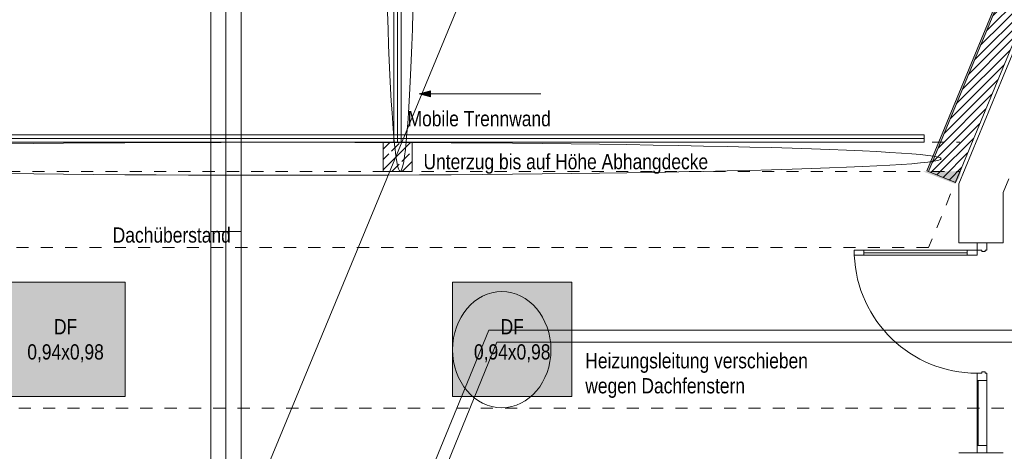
# Model space of a CAD drawing. Header units: metres. Extents: x -80 to 1923, y -189 to 69.
# Tile 129 of 149: x 937.62 to 945.71, y 14.46 to 18.01. Entities that reach past the tile are written whole.
import ezdxf

# ---------------------------------------------------------------- set-up
doc = ezdxf.new("R2010")
doc.units = ezdxf.units.M
doc.header["$MEASUREMENT"] = 0
for name, pattern in [('Strichlinie eng', [0.115, 0.075, -0.04]), ('Strichlinie_ eng', [0.115, 0.075, -0.04]), ('STRICHPUNKT2', [12.7, 6.35, -3.175, 0, -3.175])]:
    doc.linetypes.add(name, pattern=pattern)
for name, color, linetype in [('10 Wand außen', 7, 'Continuous'), ('30 Dach', 7, 'Continuous'), ('50 Elektro', 7, 'Continuous'), ('70 Entwässerung_Schmutzwasser', 7, 'Continuous'), ('70 Heizung', 7, 'Continuous'), ('70 Lüftung', 7, 'Continuous'), ('90 Allgemein Hinweise', 7, 'Continuous'), ('Neubau_00 Schraffuren', 7, 'Continuous'), ('Neubau_10 Stütze Stahl', 7, 'Continuous'), ('Neubau_10 Wand außen', 7, 'Continuous'), ('Neubau_30 Dach', 7, 'Continuous'), ('Neubau_30 Dachfenster', 7, 'Continuous'), ('Neubau_50 Möblierung', 7, 'Continuous')]:
    doc.layers.add(name, color=color, linetype=linetype)
doc.styles.add('ERSTELLTER_STIL_2', font='ARIALN.TTF')
doc.linetypes.add('Wolke', pattern='A,0,[3,995_ARC_250 PAU_GR+SC_2607011.Shx,S=0.015817,R=0,X=-0.000255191,Y=0.048578],-1.9835,0', length=1.9835)

# ---------------------------------------------------------------- blocks, each defined once
blk = doc.blocks.new('Glastür Ol 1-Fl 2S 27')
at = {"layer": '10 Wand außen', "color": 7, "linetype": 'Continuous', "lineweight": 13}
for p, q in [((0.7625, 0.93), (0.7625, 1.01)), ((0.7625, 1.01), (0.8025, 1.01)), ((0.8025, 1.01), (0.8025, 0.93)), ((0.8025, 0.93), (0.7625, 0.93)), ((0.7825, 0.93), (0.7825, 0.08)), ((-0.8625, 0), (-0.2075, 0)), ((-0.8625, 0), (-0.8625, -0.08)), ((-0.8025, 0), (-0.8625, 0)), ((-0.8025, -0.08), (-0.8025, 0)), ((-0.2675, 0), (-0.2675, -0.08)), ((-0.2075, 0), (-0.2675, 0)), ((-0.2075, -0.04), (-0.2075, 0)), ((0.7625, 0), (0.7625, 0.08)), ((0.7625, 0.08), (0.8025, 0.08)), ((0.8025, 0), (0.7625, 0)), ((0.8025, 0.08), (0.8025, 0)), ((0.8025, 0), (0.8025, -0.04)), ((0.8625, 0), (0.8025, 0)), ((0.8625, -0.08), (0.8625, 0)), ((-0.8625, -0.08), (-0.2075, -0.08)), ((-0.8625, -0.08), (-0.8025, -0.08)), ((-0.8025, -0.01), (-0.2675, -0.01)), ((-0.2675, -0.08), (-0.2075, -0.08)), ((-0.1975, -0.04), (-0.2075, -0.04)), ((-0.2075, -0.08), (-0.2075, -0.0654)), ((-0.2075, -0.0654), (-0.1975, -0.0654)), ((-0.1975, -0.0654), (-0.1975, -0.04)), ((0.8025, -0.04), (0.7925, -0.04)), ((0.7925, -0.04), (0.7925, -0.0654)), ((0.7925, -0.0654), (0.8025, -0.0654)), ((0.8025, -0.0654), (0.8025, -0.08)), ((0.8025, -0.08), (0.8625, -0.08))]:
    blk.add_line(p, q, dxfattribs=at)
at = {"layer": '10 Wand außen', "color": 7, "linetype": 'Continuous', "lineweight": 9}
for p, q in [((-0.8625, 0.15), (-0.8625, 0)), ((0.8625, 0.15), (0.8625, 0)), ((-0.8625, 0), (-0.8625, -0.08)), ((-0.8625, 0), (-0.8625, -0.08)), ((0.8625, 0), (0.8625, -0.08)), ((0.8625, 0), (0.8625, -0.08)), ((-0.8625, -0.08), (-0.8625, -0.215)), ((0.8625, -0.08), (0.8625, -0.215))]:
    blk.add_line(p, q, dxfattribs=at)
at = {"layer": '10 Wand außen', "color": 7, "linetype": 'Continuous', "lineweight": 13, "flags": 128}
for points in [[(0.7825, 0.93), (0.7825, 0.08), (0.7625, 0.08), (0.7625, 0.93)], [(0.8025, 0.93), (0.8025, 0.08), (0.7825, 0.08), (0.7825, 0.93)]]:
    blk.add_lwpolyline(points, close=True, dxfattribs=at)
at = {"layer": '10 Wand außen', "color": 7, "linetype": 'Continuous', "lineweight": 9}
blk.add_arc((0.8025, 0), 1.01, 92.26973, 180, dxfattribs=at)
blk = doc.blocks.new('Mobiltrennwand 27[45]_1', base_point=(933.2296, 17.0319))
at = {"layer": 'Neubau_50 Möblierung', "color": 8, "linetype": 'Continuous', "lineweight": 18}
for p, q in [((933.2296, 17.0619), (945.0532, 17.0619)), ((933.2296, 17.0319), (945.0532, 17.0319)), ((945.0532, 17.0619), (945.0532, 17.0019)), ((945.0532, 17.0019), (933.2296, 17.0019))]:
    blk.add_line(p, q, dxfattribs=at)
blk = doc.blocks.new('Mobiltrennwand 27[46]_1', base_point=(940.7245, 24.6369))
at = {"layer": 'Neubau_50 Möblierung', "color": 8, "linetype": 'Continuous', "lineweight": 18}
for p, q in [((940.6945, 24.6369), (940.6945, 17.0019)), ((940.7545, 24.6369), (940.6945, 24.6369)), ((940.7245, 24.6369), (940.7245, 17.0019)), ((940.7545, 17.0019), (940.7545, 24.6369)), ((940.6945, 17.0019), (940.7545, 17.0019))]:
    blk.add_line(p, q, dxfattribs=at)
at = {"layer": 'Neubau_50 Möblierung', "color": 8, "linetype": 'Continuous', "lineweight": 18, "flags": 128}
for points in [[(939.452, 24.5569), (940.7245, 24.5569), (940.7245, 24.6369), (939.452, 24.6369)], [(939.452, 24.4469), (940.7245, 24.4469), (940.7245, 24.5269), (939.452, 24.5269)], [(939.452, 24.3369), (940.7245, 24.3369), (940.7245, 24.4169), (939.452, 24.4169)], [(939.452, 24.2269), (940.7245, 24.2269), (940.7245, 24.3069), (939.452, 24.3069)], [(939.452, 24.1169), (940.7245, 24.1169), (940.7245, 24.1969), (939.452, 24.1969)], [(939.452, 24.0069), (940.7245, 24.0069), (940.7245, 24.0869), (939.452, 24.0869)]]:
    blk.add_lwpolyline(points, close=True, dxfattribs=at)

msp = doc.modelspace()

# ---------------------------------------------------------------- hatches: boundary and pattern name
at = {"layer": 'Neubau_10 Stütze Stahl', "linetype": 'Continuous', "lineweight": 0, "true_color": 0x000000}
h = msp.add_hatch(dxfattribs=at)
h.set_pattern_fill('Beton_Stahlbeton_0001', color=18, style=0, pattern_type=2)
h.set_pattern_definition([(45, (929.77, 0), (-0.0848528, 0.0848528), []), (45, (929.72758, 0.04243), (-0.0848528, 0.0848528), [0.09, -0.03])])
h.paths.add_polyline_path([(940.6045, 16.7619), (940.8445, 16.7619), (940.8445, 17.0019), (940.6045, 17.0019)])
at = {"layer": 'Neubau_10 Wand außen', "linetype": 'Continuous', "lineweight": 0, "true_color": 0x000000}
h = msp.add_hatch(dxfattribs=at)
h.set_pattern_fill('Hochlochziegel_0001', color=18, style=0, pattern_type=2)
h.set_pattern_definition([(45, (929.77, 0), (-0.03535534, 0.03535534), [])])
h.paths.add_polyline_path([(948.5742, 24.8769), (948.3568, 24.6514), (945.0889, 16.762), (945.3107, 16.6702), (948.71, 24.8769)])
h = msp.add_hatch(dxfattribs=at)
h.set_pattern_fill('Gips_0001', color=18, style=0, pattern_type=2)
h.set_pattern_definition([(45, (929.770002, 0), (-0.01767767, 0.01767767), [0, -0.025])])
h.paths.add_polyline_path([(948.3284, 24.6219), (945.0751, 16.7678), (945.0889, 16.762), (948.3446, 24.6219)])
at = {"layer": 'Neubau_10 Wand außen', "linetype": 'Continuous', "lineweight": 18}
msp.add_hatch(color=255, dxfattribs=at).paths.add_polyline_path([(945.3584, 16.7619), (945.0459, 16.7619), (945.3105, 16.6596), (945.3441, 16.713)])
at = {"layer": 'Neubau_30 Dachfenster', "linetype": 'Continuous', "lineweight": 0, "true_color": 0x000000}
for points in [[(937.504, 14.9119), (938.484, 14.9119), (938.484, 15.8519), (937.504, 15.8519)], [(941.1768, 14.9119), (942.1568, 14.9119), (942.1568, 15.8519), (941.1768, 15.8519)]]:
    msp.add_hatch(color=18, dxfattribs=at).paths.add_polyline_path(points)
at = {"layer": 'Neubau_50 Möblierung', "linetype": 'Continuous', "lineweight": 0, "true_color": 0x000000}
msp.add_hatch(color=18, dxfattribs=at).paths.add_polyline_path([(940.9018, 17.4001), (940.9951, 17.3751), (940.9951, 17.4251)])

# ---------------------------------------------------------------- linework, layer by layer
at = {"layer": '10 Wand außen', "color": 7, "linetype": 'Continuous', "lineweight": 9}
for p, q in [((945.3393, 16.1744), (945.4893, 16.1744)), ((945.4893, 16.1744), (945.5693, 16.1744)), ((945.5693, 16.1744), (945.7043, 16.1744))]:
    msp.add_line(p, q, dxfattribs=at)
at = {"layer": '10 Wand außen', "color": 7, "linetype": 'Continuous', "lineweight": 9, "flags": 128}
for points in [[(945.8386, 17.8658), (945.7042, 17.5413)], [(945.3393, 16.6603), (945.7042, 17.5413)], [(945.7043, 16.5878), (945.7515, 16.7019)], [(945.3393, 16.6603), (945.3393, 16.1744)], [(945.7043, 16.1744), (945.7043, 16.5878)]]:
    msp.add_lwpolyline(points, dxfattribs=at)
at = {"layer": '50 Elektro', "color": 190, "linetype": 'Strichlinie_ eng', "lineweight": 18, "true_color": 0x9900ff}
msp.add_line((947.9087, 14.8162), (878.4755, 14.8162), dxfattribs=at)
at = {"layer": '70 Entwässerung_Schmutzwasser', "color": 34, "linetype": 'Continuous', "lineweight": 18, "true_color": 0xa85100}
msp.add_line((933.729, 0.031), (942.0842, 20.2022), dxfattribs=at)
at = {"layer": '70 Heizung', "color": 5, "linetype": 'Continuous', "lineweight": 18}
for p, q in [((941.475, 15.4573), (938.6553, 8.6093)), ((946.593, 15.4573), (941.475, 15.4573))]:
    msp.add_line(p, q, dxfattribs=at)
at = {"layer": '70 Heizung', "color": 1, "linetype": 'Continuous', "lineweight": 13}
for p, q in [((941.5395, 15.3601), (938.7295, 8.4582)), ((946.6874, 15.3601), (941.5395, 15.3601))]:
    msp.add_line(p, q, dxfattribs=at)
at = {"layer": '70 Lüftung', "color": 36, "linetype": 'Continuous', "lineweight": 18, "true_color": 0x7e4100}
for p, q in [((939.1881, 22.269), (939.1881, 16.269)), ((939.4381, 16.269), (939.4381, 22.269)), ((939.2613, 16.269), (939.1881, 16.269)), ((939.1881, 16.269), (939.1881, 13.1334)), ((939.2613, 16.269), (939.1881, 16.269)), ((939.3649, 16.269), (939.2613, 16.269)), ((939.3649, 16.269), (939.2613, 16.269)), ((939.4381, 16.269), (939.3649, 16.269)), ((939.4381, 16.269), (939.3649, 16.269)), ((939.4381, 13.1334), (939.4381, 16.269))]:
    msp.add_line(p, q, dxfattribs=at)
at = {"layer": '70 Lüftung', "color": 36, "linetype": 'STRICHPUNKT2', "lineweight": 18, "true_color": 0x7e4100}
for p, q in [((939.3131, 16.269), (939.3131, 22.269)), ((939.3131, 13.1334), (939.3131, 16.269))]:
    msp.add_line(p, q, dxfattribs=at)
at = {"layer": '90 Allgemein Hinweise', "color": 6, "linetype": 'Wolke', "lineweight": 18}
for centre, major_axis, ratio in [((940.746, 20.7559), (0, 3.994), 0.035422), ((939.8229, 16.8662), (5.3718, 0), 0.025257), ((941.581, 15.2973), (0, 0.4776), 0.846252)]:
    msp.add_ellipse(centre, major_axis=major_axis, ratio=ratio, dxfattribs=at)
at = {"layer": 'Neubau_00 Schraffuren', "color": 7, "linetype": 'Strichlinie eng', "lineweight": 9}
for p, q in [((934.3213, 17.0019), (945.3486, 17.0019)), ((934.3213, 16.7619), (945.3486, 16.7619))]:
    msp.add_line(p, q, dxfattribs=at)
at = {"layer": 'Neubau_10 Stütze Stahl', "color": 7, "linetype": 'Continuous', "lineweight": 13, "flags": 128}
msp.add_lwpolyline([(940.6045, 16.7619), (940.8445, 16.7619), (940.8445, 17.0019), (940.6045, 17.0019)], close=True, dxfattribs=at)
at = {"layer": 'Neubau_10 Wand außen', "color": 7, "linetype": 'Continuous', "lineweight": 13}
msp.add_line((948.3446, 24.6219), (945.0889, 16.762), dxfattribs=at)
at = {"layer": 'Neubau_10 Wand außen', "color": 7, "linetype": 'Continuous', "lineweight": 13, "flags": 128}
for points in [[(945.3107, 16.6702), (948.71, 24.8769)], [(948.3284, 24.6219), (945.0751, 16.7678)], [(945.0889, 16.762), (945.0751, 16.7678)], [(945.3107, 16.6702), (945.0889, 16.762)]]:
    msp.add_lwpolyline(points, dxfattribs=at)
at = {"layer": 'Neubau_30 Dach', "color": 7, "linetype": 'Strichlinie_ eng', "lineweight": 9}
for p, q in [((945.3488, 16.7618), (945.09, 16.1369)), ((945.09, 16.1369), (931.2357, 16.1369))]:
    msp.add_line(p, q, dxfattribs=at)
at = {"layer": 'Neubau_30 Dachfenster', "color": 7, "linetype": 'Continuous', "lineweight": 9, "flags": 128}
for points in [[(937.504, 14.9119), (938.484, 14.9119), (938.484, 15.8519), (937.504, 15.8519)], [(941.1768, 14.9119), (942.1568, 14.9119), (942.1568, 15.8519), (941.1768, 15.8519)]]:
    msp.add_lwpolyline(points, close=True, dxfattribs=at)
at = {"layer": 'Neubau_50 Möblierung', "color": 7, "linetype": 'Continuous', "lineweight": 9}
for p, q in [((940.9018, 17.4001), (940.9951, 17.4251)), ((940.9951, 17.4251), (940.9951, 17.3751)), ((940.9018, 17.4001), (940.9951, 17.3751)), ((941.9018, 17.4001), (940.9951, 17.4001))]:
    msp.add_line(p, q, dxfattribs=at)

# ---------------------------------------------------------------- block references
at = {"layer": '10 Wand außen', "color": 7, "linetype": 'Continuous', "lineweight": 13, "rotation": 90.00636595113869}
msp.add_blockref('Glastür Ol 1-Fl 2S 27', (945.4894, 15.3119), dxfattribs=at)
at = {"layer": 'Neubau_50 Möblierung', "color": 8, "linetype": 'Continuous', "lineweight": 18}
for name, p in [('Mobiltrennwand 27[46]_1', (940.7245, 24.6369)), ('Mobiltrennwand 27[45]_1', (933.2296, 17.0319))]:
    msp.add_blockref(name, p, dxfattribs=at)

# ---------------------------------------------------------------- texts
at = {"layer": '30 Dach', "color": 7, "linetype": 'Continuous', "lineweight": 9, "insert": (938.3817, 16.1753), "char_height": 0.125, "attachment_point": 7, "style": 'ERSTELLTER_STIL_2'}
msp.add_mtext('\\A1;{\\pql;\\fArial Narrow|b0|i0|c0|p0;\\W1.000000;Dachüberstand}', dxfattribs=at)
at = {"layer": '90 Allgemein Hinweise', "color": 6, "linetype": 'Continuous', "lineweight": 18, "insert": (940.9374, 16.7427), "char_height": 0.125, "attachment_point": 7, "style": 'ERSTELLTER_STIL_2'}
msp.add_mtext('\\A1;{\\pql;\\fArial Narrow|b0|i0|c0|p0;\\W1.000000;Unterzug bis auf \\fArial Narrow|b0|i0|c0|p0;\\W1.000000;H\\fArial Narrow|b0|i0|c0|p0;\\W1.000000;öhe Abhangdecke}', dxfattribs=at)
at = {"layer": '90 Allgemein Hinweise', "color": 6, "linetype": 'Continuous', "lineweight": 18, "insert": (942.2679, 14.9011), "char_height": 0.125, "attachment_point": 7, "line_spacing_factor": 0.986675, "style": 'ERSTELLTER_STIL_2'}
msp.add_mtext('\\A1;{\\pql;\\fArial Narrow|b0|i0|c0|p0;\\W1.000000;Heizungs\\fArial Narrow|b0|i0|c0|p0;\\W1.000000;leitung verschieben \\P\\pql;\\fArial Narrow|b0|i0|c0|p0;\\W1.000000;wegen Dachfenstern}', dxfattribs=at)
at = {"layer": 'Neubau_30 Dachfenster', "color": 7, "linetype": 'Continuous', "lineweight": 9, "char_height": 0.125, "attachment_point": 2, "line_spacing_factor": 0.993167, "style": 'ERSTELLTER_STIL_2'}
for insert in [(937.994, 15.5487), (941.6668, 15.5487)]:
    msp.add_mtext('\\A1;{\\pqc;\\fArial Narrow|b0|i0|c0|p0;\\W1.000000;DF\\P\\pqc;\\fArial Narrow|b0|i0|c0|p0;\\W1.000000;0,94x\\fArial Narrow|b0|i0|c0|p0;\\W1.000000;0,98}', dxfattribs=dict(at, insert=insert))
at = {"layer": 'Neubau_50 Möblierung', "color": 7, "linetype": 'Continuous', "lineweight": 9, "insert": (940.8066, 17.258), "char_height": 0.125, "attachment_point": 1, "style": 'ERSTELLTER_STIL_2'}
msp.add_mtext('\\A1;{\\pql;\\fArial Narrow|b0|i0|c0|p0;\\W1.000000;Mobile Trennwand}', dxfattribs=at)

doc.saveas('drawing.dxf')
